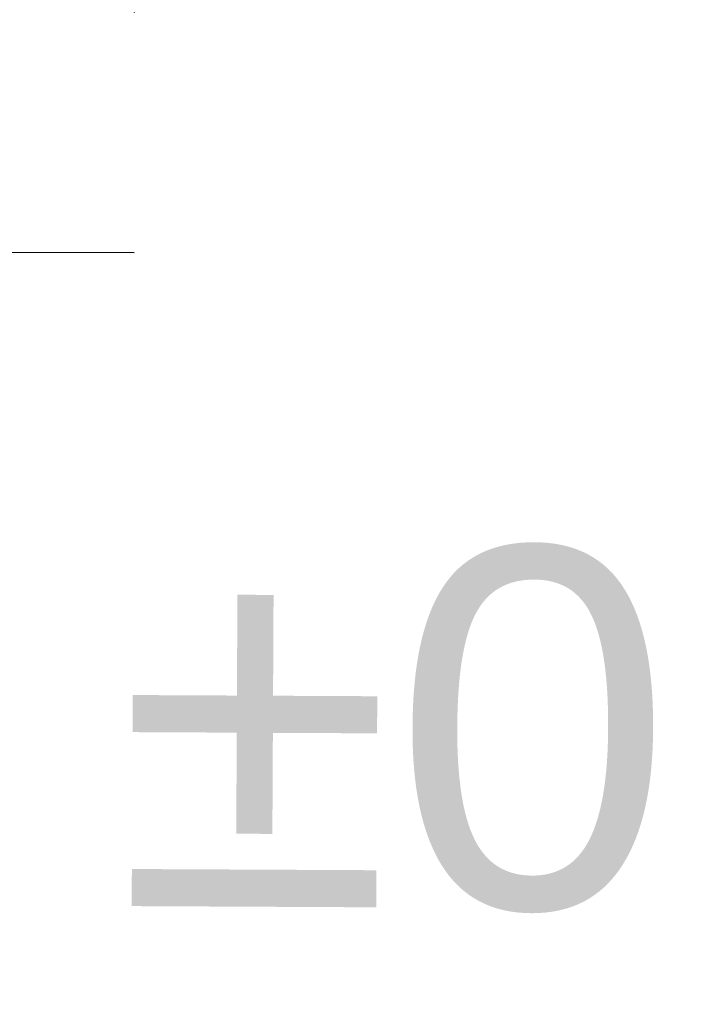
# Model space of a CAD drawing. Extents: x 8014 to 6635291, y -5609 to 5765892.
# Tile 60 of 158: x 6601168.66 to 6601170.06, y 5731805.98 to 5731808.03. Entities that reach past the tile are written whole.
import ezdxf
from ezdxf import colors
from ezdxf.entities.mleader import LeaderData, LeaderLine
from ezdxf.math import Vec2, Vec3

# ---------------------------------------------------------------- set-up
doc = ezdxf.new("R2010")
doc.units = 0
doc.header["$PDSIZE"] = 0.75
doc.linetypes.add('HIDDEN', pattern=[0.375, 0.25, -0.125])
doc.linetypes.add('PRZER1-1', pattern=[1, 0.5, -0.5])
doc.layers.get('0').update_dxf_attribs({"linetype": 'CONTINUOUS'})
doc.layers.get('Defpoints').update_dxf_attribs({"linetype": 'CONTINUOUS'})
for name, color, linetype in [('A-SZRAF- DROGI', 130, 'CONTINUOUS'), ('a_chodnik', 31, 'CONTINUOUS'), ('A_opis', 7, 'CONTINUOUS'), ('a_zieleń', 80, 'CONTINUOUS'), ('Wymiarowanie', 7, 'CONTINUOUS')]:
    doc.layers.add(name, color=color, linetype=linetype)
doc.layers.add('AP_HATCH_DROGI', color=7, linetype='CONTINUOUS', lineweight=15, true_color=0x949494)
for name, color, linetype, lineweight in [('D_WYMIARY', 7, 'CONTINUOUS', 15), ('OPIS', 7, 'CONTINUOUS', 0), ('T_str.ochr.8m', 40, 'HIDDEN', 60)]:
    doc.layers.add(name, color=color, linetype=linetype, lineweight=lineweight)
doc.styles.add('Arial', font='arial.ttf')
doc.styles.add('Romand', font='romand.shx', dxfattribs={"width": 0.8})
doc.styles.add('ROMANS', font='romans.shx', dxfattribs={"width": 0.7})
doc.dimstyles.new('DIM500', dxfattribs={"dimscale": 40, "dimtxt": 0.03, "dimasz": 0.01, "dimexe": 0, "dimexo": 0, "dimgap": 0.02, "dimtad": 1, "dimzin": 9, "dimdsep": 46, "dimtxsty": 'ROMANS', "dimblk": 'TICK1', "dimcen": 0, "dimse1": 1, "dimse2": 1, "dimclrd": 256, "dimclre": 7, "dimclrt": 6, "dimazin": 0, "dimtfac": 1, "dimtdec": 4, "dimtix": 1, "dimtmove": 2, "dimatfit": 3, "dimldrblk": 'TICK1', "dimfxl": 1, "dimtolj": 1, "dimtzin": 9, "dimarcsym": 0})
doc.dimstyles.new('wymiary 1000', dxfattribs={"dimtxt": 1.2, "dimasz": 0.5, "dimexe": 0.2, "dimexo": 0, "dimgap": 0.3, "dimtad": 1, "dimzin": 1, "dimtxsty": 'ROMANS', "dimblk": 'OBLIQUE', "dimcen": 1.5, "dimazin": 0, "dimtfac": 1, "dimtix": 1, "dimtmove": 0, "dimatfit": 3, "dimfxl": 1.25, "dimarcsym": 0})

# ---------------------------------------------------------------- blocks, each defined once
blk = doc.blocks.new('_Oblique')
at = {"color": 0, "linetype": 'ByBlock', "lineweight": -2}
blk.add_line((-0.5, -0.5), (0.5, 0.5), dxfattribs=at)
blk = doc.blocks.new('*D55')
at = {"layer": 'D_WYMIARY', "color": 0, "linetype": 'Continuous', "lineweight": -2}
for p in [(6601167.892975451, 5731813.178474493), (6601167.953632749, 5731806.838764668)]:
    blk.add_line(p, (6601167.924930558, 5731809.838627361), dxfattribs=at)
at = {"layer": 'Defpoints', "color": 0}
for p in [(6601167.924930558, 5731809.838627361), (6601167.953632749, 5731806.838764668)]:
    blk.add_point(p, dxfattribs=at)
at = {"layer": 'D_WYMIARY', "color": 0, "linetype": 'Continuous', "lineweight": -2, "xscale": 0.5, "yscale": 0.5, "zscale": 0.5, "rotation": 270.5481798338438}
blk.add_blockref('_Oblique', (6601167.924930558, 5731809.838627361), dxfattribs=at)
at = {"layer": 'D_WYMIARY', "color": 0, "lineweight": 9, "insert": (6601168.677932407, 5731812.265942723), "char_height": 0.8, "attachment_point": 5, "rotation": 270.54817983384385, "style": 'ROMANS'}
blk.add_mtext('R3,00', dxfattribs=at)
blk = doc.blocks.new('TICK1')
at = {"color": 0}
for p, q in [((0, -1.4), (0, 1.4)), ((0, 1.110223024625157e-16), (-0.9999999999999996, 1.110223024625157e-16))]:
    blk.add_line(p, q, dxfattribs=at)
at = {"color": 2}
blk.add_line((-0.9999999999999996, -0.9999999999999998), (1, 1), dxfattribs=at)
blk = doc.blocks.new('*D86')
at = {"layer": 'Defpoints', "color": 0}
for p in [(6601183.709523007, 5731807.194782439), (6601167.964858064, 5731806.560914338), (6601167.99356836, 5731803.54587761)]:
    blk.add_point(p, dxfattribs=at)
at = {"layer": 'Wymiarowanie', "lineweight": -2}
blk.add_line((6601183.34285929, 5731803.692039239), (6601168.393550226, 5731803.549686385), dxfattribs=at)
at = {"layer": 'Wymiarowanie', "lineweight": -2, "xscale": 0.4, "yscale": 0.4, "zscale": 0.4}
for p, rotation in [((6601183.742841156, 5731803.695848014), 0.5455751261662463), ((6601167.99356836, 5731803.54587761), 180.5455751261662)]:
    blk.add_blockref('TICK1', p, dxfattribs=dict(at, rotation=rotation))
at = {"layer": 'Wymiarowanie', "color": 6, "insert": (6601175.854874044, 5731805.020799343), "char_height": 1.2, "attachment_point": 5, "rotation": 0.5455751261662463, "style": 'Romand'}
blk.add_mtext('\\A1;15.75', dxfattribs=at)
blk = doc.blocks.new('*D102')
at = {"layer": 'Defpoints', "color": 0}
for p in [(6601170.863178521, 5731808.853257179), (6601167.983182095, 5731808.825880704), (6601168.102336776, 5731796.312748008)]:
    blk.add_point(p, dxfattribs=at)
at = {"layer": 'Wymiarowanie', "lineweight": -2}
blk.add_line((6601170.978322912, 5731796.740104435), (6601170.866980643, 5731808.45327525), dxfattribs=at)
at = {"layer": 'Wymiarowanie', "lineweight": -2, "xscale": 0.4, "yscale": 0.4, "zscale": 0.4}
for p, rotation in [((6601170.863178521, 5731808.853257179), 90.54462195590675), ((6601170.982125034, 5731796.340122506), 270.5446219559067)]:
    blk.add_blockref('TICK1', p, dxfattribs=dict(at, rotation=rotation))
at = {"layer": 'Wymiarowanie', "color": 6, "insert": (6601172.322588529, 5731802.609997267), "char_height": 1.2, "attachment_point": 5, "rotation": 270.54462195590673, "style": 'Romand'}
blk.add_mtext('\\A1;12.51', dxfattribs=at)
blk = doc.blocks.new('_None')

msp = doc.modelspace()

# ---------------------------------------------------------------- hatches: boundary and pattern name
at = {"layer": 'A-SZRAF- DROGI', "linetype": 'ByBlock', "lineweight": 0}
h = msp.add_hatch(dxfattribs=at)
h.set_pattern_fill('ANSI37', color=253, scale=3, style=0)
h.set_pattern_definition([(45, (3365827.470421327, 2822255.75228963), (-0.2651650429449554, 0.2651650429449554), []), (135, (3365827.470421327, 2822255.75228963), (-0.2651650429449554, -0.2651650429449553), [])])
h.paths.add_polyline_path([(6601164.801, 5731825.446), (6601168.790559, 5731826.947746), (6601168.820585, 5731824.474329), (6601166.454, 5731823.503)])
edge = h.paths.add_edge_path()
edge.add_line((6601172.476, 5731825.895), (6601172.4105, 5731828.025676))
edge.add_line((6601172.4105, 5731828.025676), (6601173.992, 5731828.189))
edge.add_arc((6601186.03492027, 5732243.680015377), 415.665509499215, 268.3397586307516, 269.9116548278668)
edge.add_line((6601185.394, 5731828.015), (6601205.043, 5731828.193))
edge.add_line((6601205.043, 5731828.193), (6601225.2324, 5731828.343))
edge.add_line((6601225.2324, 5731828.343), (6601245.168, 5731828.586))
edge.add_line((6601245.168, 5731828.586), (6601245.54301782, 5731828.590239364))
edge.add_line((6601245.54301782, 5731828.590239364), (6601246.883624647, 5731826.593755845))
edge.add_line((6601246.883624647, 5731826.593755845), (6601221.789705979, 5731826.309230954))
edge.add_line((6601221.789705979, 5731826.309230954), (6601205.136, 5731826.031))
edge.add_line((6601205.136, 5731826.031), (6601185.273, 5731825.848))
edge.add_line((6601185.273, 5731825.848), (6601173.834, 5731826.053))
edge.add_line((6601173.834, 5731826.053), (6601172.476, 5731825.895))
edge = h.paths.add_edge_path()
edge.add_line((6601111.994, 5731733.86), (6601109.203, 5731750.836))
edge.add_line((6601109.203, 5731750.836), (6601106.88, 5731760.994))
edge.add_line((6601106.88, 5731760.994), (6601102.557, 5731779.174))
edge.add_line((6601102.557, 5731779.174), (6601096.809, 5731802.335))
edge.add_line((6601096.809, 5731802.335), (6601093.3935, 5731815.0755))
edge.add_arc((6601112.890643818, 5731821.406846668), 20.49937969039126, 186.6456011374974, 197.9902726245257, ccw=False)
edge.add_arc((6601104.100382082, 5731821.197027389), 11.77172068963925, 157.093056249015, 190.5856574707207, ccw=False)
edge.add_line((6601093.257, 5731825.779000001), (6601095.519, 5731824.743))
edge.add_line((6601095.519, 5731824.743), (6601101.325, 5731802.801))
edge.add_line((6601101.325, 5731802.801), (6601106.886, 5731780.522))
edge.add_line((6601106.886, 5731780.522), (6601111.376, 5731762.136))
edge.add_line((6601111.376, 5731762.136), (6601116.585, 5731733.745))
edge.add_line((6601116.585, 5731733.745), (6601117.929, 5731724.497))
edge.add_line((6601117.929, 5731724.497), (6601120.174581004, 5731712.998631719))
edge.add_line((6601120.174581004, 5731712.998631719), (6601122.073782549, 5731714.127215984))
edge.add_line((6601122.073782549, 5731714.127215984), (6601119.954, 5731724.963))
edge.add_line((6601119.954, 5731724.963), (6601118.634, 5731734.045))
edge.add_line((6601118.634, 5731734.045), (6601113.329, 5731762.836))
edge.add_line((6601113.329, 5731762.836), (6601108.915, 5731781.012))
edge.add_line((6601108.915, 5731781.012), (6601103.286, 5731803.464))
edge.add_line((6601103.286, 5731803.464), (6601098.333, 5731822.44))
edge.add_line((6601098.333, 5731822.44), (6601100.26, 5731826.8))
edge.add_line((6601100.26, 5731826.8), (6601104.18, 5731826.61))
edge.add_line((6601104.18, 5731826.61), (6601124.59, 5731825.705))
edge.add_arc((6601125.610328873, 5731847.683485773), 22.00215689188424, 254.8648362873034, 267.34201003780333, ccw=False)
edge.add_line((6601119.865631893, 5731826.444527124), (6601114.201632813, 5731827.976553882))
edge.add_arc((6601110.333611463, 5731814.50400797), 14.01681427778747, 73.98101766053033, 84.72925958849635)
edge.add_line((6601111.621225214, 5731828.46155551), (6601104.31, 5731828.801))
edge.add_line((6601104.31, 5731828.801), (6601098.736000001, 5731829.044))
edge.add_arc((6601099.467862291, 5731836.320540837), 7.313252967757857, 237.4214308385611, 264.25660123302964, ccw=False)
edge.add_line((6601095.530000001, 5731830.158), (6601092.874, 5731826.011))
edge.add_arc((6601101.918260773, 5731821.943692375), 9.916735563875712, 155.7860047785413, 175.0173574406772)
edge.add_arc((6601112.859662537, 5731821.4016454), 20.86790340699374, 176.1439813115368, 198.0522861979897)
edge.add_line((6601093.019, 5731814.935), (6601096.416, 5731802.213))
edge.add_line((6601096.416, 5731802.213), (6601102.139, 5731779.125))
edge.add_line((6601102.139, 5731779.125), (6601106.492, 5731760.912))
edge.add_line((6601106.492, 5731760.912), (6601108.825, 5731750.719))
edge.add_line((6601108.825, 5731750.719), (6601111.607, 5731733.785))
edge.add_line((6601111.607, 5731733.785), (6601115.11, 5731713.014))
edge.add_line((6601115.11, 5731713.014), (6601115.782940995, 5731710.388937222))
edge.add_line((6601115.782940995, 5731710.388937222), (6601116.122591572, 5731710.590771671))
edge.add_line((6601116.122591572, 5731710.590771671), (6601115.488, 5731713.094))
edge.add_line((6601115.488, 5731713.094), (6601113.741, 5731723.477))
edge.add_line((6601113.741, 5731723.477), (6601111.994, 5731733.86))
at = {"layer": 'a_chodnik', "lineweight": 13, "transparency": 33554687}
h = msp.add_hatch(dxfattribs=at)
h.set_pattern_fill('ANSI37-METRIC', color=256, scale=0.1999999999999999, angle=280.2340517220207, style=0)
h.set_pattern_definition([(325.2406736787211, (6604551.58258656, 5730645.887596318), (0.3620328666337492, 0.5216868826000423), []), (55.24067367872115, (6604551.58258656, 5730645.887596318), (-0.5216868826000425, 0.362032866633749), [])])
h.paths.add_polyline_path([(6601184.718209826, 5731806.288503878), (6601184.811686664, 5731796.468651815, -0.414209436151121), (6601183.821264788, 5731795.459178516), (6601180.533091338, 5731795.427831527), (6601179.940215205, 5731796.425472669), (6601183.811721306, 5731796.462338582), (6601183.712477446, 5731806.884519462)])
h.paths.add_polyline_path([(6601177.447741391, 5731795.398418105), (6601169.101942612, 5731795.318855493, -0.4088541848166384), (6601165.033847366, 5731799.300274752), (6601164.951244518, 5731807.974885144, -0.336575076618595), (6601167.945302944, 5731809.825565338), (6601183.682951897, 5731809.976971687, -0.3189819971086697), (6601184.633546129, 5731809.315496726), (6601183.694444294, 5731808.778286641), (6601183.692566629, 5731808.975471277), (6601167.943280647, 5731808.825500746), (6601168.062435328, 5731796.312368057), (6601178.023179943, 5731796.407217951)])
at = {"layer": 'a_zieleń', "transparency": 33554687}
h = msp.add_hatch(dxfattribs=at)
h.set_pattern_fill('ANSI31', color=256, scale=2, angle=0.5415578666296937)
h.set_pattern_definition([(45.5415578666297, (6600987.53512271, 5732094.771343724), (-0.1784396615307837, 0.1750979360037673), [])])
edge = h.paths.add_edge_path()
edge.add_line((6601184.522925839, 5731785.715408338), (6601184.766921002, 5731785.473322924))
edge.add_line((6601184.766921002, 5731785.473322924), (6601208.79, 5731802.27))
edge.add_line((6601208.79, 5731802.27), (6601211.05, 5731814.48))
edge.add_line((6601211.05, 5731814.48), (6601142.150843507, 5731813.822858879))
edge.add_arc((6601143.69840858, 5731819.101553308), 5.500870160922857, 253.6603434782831, 270.5475106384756)
edge.add_line((6601143.750973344, 5731813.6009343), (6601191.033618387, 5731814.053326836))
edge.add_arc((6601191.121506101, 5731812.113382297), 1.941934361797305, 359.83740764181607, 92.59396805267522, ccw=False)
edge.add_line((6601193.063432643, 5731812.107871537), (6601193.07399525, 5731811.003901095))
edge.add_line((6601193.07399525, 5731811.003901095), (6601197.383252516, 5731811.044963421))
edge.add_line((6601197.383252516, 5731811.044963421), (6601197.425292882, 5731806.620725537))
edge.add_line((6601197.425292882, 5731806.620725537), (6601199.73158594, 5731806.642472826))
edge.add_line((6601199.73158594, 5731806.642472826), (6601199.802988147, 5731799.171269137))
edge.add_line((6601199.802988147, 5731799.171269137), (6601197.516155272, 5731797.164784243))
edge.add_line((6601197.516155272, 5731797.164784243), (6601194.215775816, 5731797.133052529))
edge.add_line((6601194.215775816, 5731797.133052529), (6601194.250820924, 5731793.47024802))
edge.add_arc((6601191.537576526, 5731793.658273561), 2.719751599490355, 281.08944697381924, 356.0357887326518, ccw=False)
edge.add_line((6601192.060696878, 5731790.989304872), (6601185.152182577, 5731786.155675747))
edge.add_arc((71774552.68679601, -87417922.68084788), 113685689.9179969, 124.9790439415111, 124.9790443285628)
h.paths.add_polyline_path([(6601204.905956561, 5731809.178180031), (6601202.576515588, 5731808.578882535), (6601203.741236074, 5731808.878531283)], flags=16)
h = msp.add_hatch(dxfattribs=at)
h.set_pattern_fill('ANSI31', color=256, scale=2, angle=0.5415578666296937)
h.set_pattern_definition([(45.54817982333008, (6607983.673137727, 5729436.441197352), (-0.1784598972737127, 0.175077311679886), [])])
edge = h.paths.add_edge_path()
edge.add_line((6601132.28887818, 5731807.911557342), (6601127.080955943, 5731807.902463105))
edge.add_line((6601127.080955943, 5731807.902463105), (6601127.042433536, 5731806.545763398))
edge.add_line((6601127.042433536, 5731806.545763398), (6601125.024000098, 5731806.574521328))
edge.add_line((6601125.024000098, 5731806.574521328), (6601123.865375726, 5731808.178802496))
edge.add_line((6601123.865375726, 5731808.178802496), (6601123.892619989, 5731810.090996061))
edge.add_line((6601123.892619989, 5731810.090996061), (6601127.092295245, 5731810.045408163))
edge.add_line((6601127.092295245, 5731810.045408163), (6601127.07886047, 5731809.102461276))
edge.add_line((6601127.07886047, 5731809.102461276), (6601132.973334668, 5731809.112754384))
edge.add_arc((6601141.258670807, 5731812.627467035), 8.999999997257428, 180.5464351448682, 202.9870849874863, ccw=False)
edge.add_line((6601132.259080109, 5731812.541634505), (6601132.247761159, 5731813.728432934))
edge.add_line((6601132.247761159, 5731813.728432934), (6601119.83, 5731813.61))
edge.add_line((6601119.83, 5731813.61), (6601154.4, 5731764.22))
edge.add_line((6601154.4, 5731764.22), (6601170.421137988, 5731775.462184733))
edge.add_line((6601170.421137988, 5731775.462184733), (6601167.795630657, 5731776.94312949))
edge.add_line((6601167.795630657, 5731776.94312949), (6601164.951398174, 5731771.897198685))
edge.add_line((6601164.951398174, 5731771.897198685), (6601163.57632974, 5731771.285145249))
edge.add_line((6601163.57632974, 5731771.285145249), (6601148.409338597, 5731779.830782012))
edge.add_line((6601148.409338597, 5731779.830782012), (6601150.867544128, 5731784.186563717))
edge.add_arc((6601153.830783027, 5731789.327859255), 5.934113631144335, 214.9282003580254, 240.0425568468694, ccw=False)
edge.add_line((6601148.96558026, 5731785.930285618), (6601146.46801821, 5731789.497160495))
edge.add_line((6601146.46801821, 5731789.497160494), (6601142.298628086, 5731786.729162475))
edge.add_line((6601142.298628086, 5731786.729162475), (6601135.134562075, 5731796.97315696))
edge.add_line((6601135.134562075, 5731796.97315696), (6601132.678694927, 5731795.250945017))
edge.add_line((6601132.678694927, 5731795.250945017), (6601128.604672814, 5731801.064981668))
edge.add_line((6601128.604672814, 5731801.064981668), (6601130.241763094, 5731802.2116806))
edge.add_line((6601130.241763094, 5731802.2116806), (6601128.230332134, 5731805.075452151))
edge.add_line((6601128.230332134, 5731805.075452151), (6601132.288878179, 5731807.911557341))
h.paths.add_polyline_path([(6601124.087608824, 5731807.273295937), (6601122.407785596, 5731810.036661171), (6601124.012220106, 5731807.36403475), (6601124.444687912, 5731807.376661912)])
at = {"layer": 'AP_HATCH_DROGI', "transparency": 33554687}
h = msp.add_hatch(dxfattribs=at)
h.set_pattern_fill('ANSI37', color=8, scale=0.4, style=0)
h.set_pattern_definition([(45, (-235.1363771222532, -0.007408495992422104), (-0.8980256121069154, 0.8980256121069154), []), (135, (-235.1363771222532, -0.007408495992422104), (-0.8980256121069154, -0.8980256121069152), [])])
h.paths.add_polyline_path([(6601193.249542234, 5731793.599106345), (6601193.023173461, 5731793.157140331), (6601192.537164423, 5731792.545996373), (6601191.365211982, 5731791.715704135), (6601183.212684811, 5731786.011685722), (6601182.497746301, 5731785.59703122), (6601181.617589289, 5731785.472365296), (6601180.787473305, 5731785.553877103), (6601179.223053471, 5731786.31994221), (6601177.752199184, 5731787.151714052), (6601177.339079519, 5731787.292707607), (6601176.353805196, 5731787.380852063), (6601169.258341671, 5731787.337031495), (6601168.753547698, 5731787.164823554), (6601168.391850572, 5731786.815376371), (6601168.269527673, 5731786.161551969), (6601168.290580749, 5731783.987948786), (6601168.488974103, 5731783.423273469), (6601168.945697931, 5731783.165323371), (6601175.69063093, 5731779.256652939), (6601170.30296666, 5731775.521471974), (6601167.794910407, 5731776.936167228), (6601167.128955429, 5731777.163692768), (6601166.526245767, 5731776.961653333), (6601165.767206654, 5731775.783688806), (6601163.33174438, 5731771.472463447), (6601149.285564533, 5731779.333072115), (6601151.242391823, 5731782.823348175, 0.4126509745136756), (6601150.866490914, 5731784.182768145, -0.1085287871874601), (6601148.96558026, 5731785.930285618), (6601146.409825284, 5731789.580268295, 0.3525795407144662), (6601145.069900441, 5731789.886280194), (6601141.732827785, 5731787.547236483), (6601129.630619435, 5731804.831204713), (6601132.978262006, 5731807.182528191, 0.4134176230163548), (6601133.224768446, 5731808.57313886, -0.1152150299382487), (6601132.259080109, 5731812.541634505), (6601132.249191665, 5731813.578443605), (6601191.12157696, 5731814.047908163), (6601191.993802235, 5731813.804172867), (6601192.465289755, 5731813.507952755), (6601192.845826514, 5731812.99932286), (6601193.051446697, 5731812.404393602), (6601193.047141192, 5731810.787722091), (6601189.71617973, 5731810.759041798), (6601189.71617973, 5731810.476779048), (6601189.478657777, 5731810.589941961), (6601189.137921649, 5731810.649778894), (6601188.638827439, 5731810.516336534), (6601188.455564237, 5731810.361099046), (6601188.183916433, 5731809.949719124), (6601188.300918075, 5731797.719288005), (6601188.593649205, 5731797.284428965), (6601189.24852946, 5731797.040421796), (6601189.730764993, 5731797.164266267), (6601189.9472133, 5731797.324671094), (6601190.197602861, 5731797.731115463, -0.05991203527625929), (6601190.100695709, 5731797.525527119), (6601190.166834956, 5731797.525527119), (6601193.211719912, 5731797.5521764), (6601193.249542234, 5731793.599106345)], is_closed=False)
h.paths.add_polyline_path([(6601150.891862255, 5731811.46124344), (6601160.891791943, 5731811.516907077), (6601161.10822189, 5731789.159091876), (6601151.108690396, 5731789.062293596)], flags=16)
h.paths.add_polyline_path([(6601183.692642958, 5731809.969609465), (6601184.392950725, 5731809.683450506), (6601184.692597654, 5731808.979128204), (6601184.811738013, 5731796.463292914), (6601184.682850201, 5731795.960525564), (6601184.52561327, 5731795.751385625), (6601184.137843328, 5731795.50636878), (6601183.821335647, 5731795.45177002), (6601168.207583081, 5731795.409667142), (6601167.268951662, 5731795.745236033), (6601166.254055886, 5731796.470527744), (6601165.426889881, 5731797.629044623), (6601165.163207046, 5731798.3539978), (6601165.033918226, 5731799.292866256), (6601165.009865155, 5731801.818820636), (6601164.931315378, 5731807.967476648), (6601165.324893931, 5731808.648588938), (6601165.820058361, 5731809.170203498), (6601166.435272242, 5731809.557882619), (6601167.143473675, 5731809.853225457)], flags=16)

# ---------------------------------------------------------------- linework, layer by layer
at = {"layer": 'A_opis', "linetype": 'PRZER1-1'}
msp.add_lwpolyline([(6601167.402212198, 5731807.549785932), (6601167.403957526, 5731809.54978517), (6601168.903956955, 5731809.548476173), (6601168.902211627, 5731807.548476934)], close=True, dxfattribs=at)
at = {"layer": 'T_str.ochr.8m', "color": 202, "ltscale": 2, "elevation": 1.422323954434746e-09}
msp.add_lwpolyline([(6601175.396192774, 5731816.72219358, -0.3015367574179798), (6601203.187177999, 5731798.325885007, -0.2178183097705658), (6601203.187178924, 5731773.094509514, -0.301537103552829), (6601175.396200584, 5731754.698210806), (6601169.235031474, 5731754.698423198, -0.301372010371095), (6601141.463049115, 5731773.094506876, -0.2177548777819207), (6601141.463048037, 5731798.325839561, -0.3016428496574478), (6601169.254027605, 5731816.722193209), (6601175.396192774, 5731816.72219358)], format="xyb", dxfattribs=at)
at = {"layer": 'T_str.ochr.8m', "color": 202, "ltscale": 2}
msp.add_arc((6601157.260715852, 5731807.695597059, 1.031868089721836e-08), 30, 270.5435333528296, 0.5435337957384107, dxfattribs=at)

# ---------------------------------------------------------------- texts
at = {"layer": 'A_opis', "insert": (6601174.11753252, 5731806.425303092), "char_height": 0.75, "width": 25.34799335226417, "attachment_point": 5, "rotation": 359.71696341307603, "style": 'Arial'}
msp.add_mtext('%%P0,00= 184.75m.n.p.m', dxfattribs=at)

# ---------------------------------------------------------------- dimensions: what is measured, and where the dimension line sits
at = {"layer": 'D_WYMIARY', "linetype": 'Continuous', "lineweight": 9}
dim = msp.add_radius_dim(center=(6601167.953632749, 5731806.838764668, 10.08), mpoint=(6601167.924930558, 5731809.838627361, 10.08), dimstyle='wymiary 1000', override={"dimscale": 1, "dimtxt": 0.8, "dimzin": 0, "dimtxsty": 'ROMANS'}, dxfattribs=at)
dim.commit()
dim.dimension.update_dxf_attribs({"geometry": '*D55', "text_midpoint": (6601168.677932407, 5731812.265942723)})
at = {"layer": 'Wymiarowanie'}
for base, p1, p2, angle, picture, middle in [((6601170.863178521, 5731808.853257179), (6601168.102336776, 5731796.312748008), (6601167.983182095, 5731808.825880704), 90.54462195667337, '*D102', (6601172.322588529, 5731802.609997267)), ((6601167.99356836, 5731803.54587761), (6601183.709523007, 5731807.194782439), (6601167.964858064, 5731806.560914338), 180.5455751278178, '*D86', (6601175.854874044, 5731805.020799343))]:
    dim = msp.add_linear_dim(base=base, p1=p1, p2=p2, angle=angle, dimstyle='DIM500', override={"dimtxsty": 'Romand', "dimldrblk": 'TICK1'}, dxfattribs=at)
    dim.commit()
    dim.dimension.update_dxf_attribs({"geometry": picture, "text_midpoint": middle})

# ---------------------------------------------------------------- leaders
at = {"layer": 'OPIS', "linetype": 'Continuous'}
ml = msp.add_multileader_mtext('Standard', dxfattribs=at)
ml.set_content('ODBOJNIK  GUMOWY ', style='Arial')
ml.set_leader_properties()
ml.set_arrow_properties(name='NONE')
ml.build(insert=Vec2(0, 0))
ml.multileader.update_dxf_attribs({"text_left_attachment_type": 6, "text_right_attachment_type": 6, "dogleg_length": 1, "arrow_head_size": 1.25})
ctx = ml.context
ctx.base_point, ctx.char_height, ctx.arrow_head_size, ctx.landing_gap_size, ctx.plane_origin, ctx.plane_x_axis, ctx.plane_y_axis = Vec3(6601172.594837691, 5731818.676835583, 10.3), 0.75, 1.25, 0.5, Vec3(6601188.476825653, 5731838.955404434, 10.3), Vec3(0.9999491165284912, 0.0100878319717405), Vec3(-0.0100878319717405, 0.9999491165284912)
ctx.left_attachment, ctx.right_attachment = 6, 6
notes = []
notes.append((ctx, [(0, (1, 1, 0), (6601171.594888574, 5731818.666747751, 10.3), (0.9999491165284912, 0.0100878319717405), 1, [(0, [(6601164.711055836, 5731806.710065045, 10.3)], 0, [])])]))
ctx.mtext.insert, ctx.mtext.text_direction, ctx.mtext.rotation, ctx.mtext.flow_direction = Vec3(6601173.08557218, 5731819.597794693, 10.3), Vec3(0.9999491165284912, 0.0100878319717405), 0.0100880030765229, 5
for ctx, leaders in notes:
    for number, flags, end, landing, length, lines in leaders:
        leader = LeaderData()
        leader.index, (leader.has_last_leader_line, leader.has_dogleg_vector, leader.attachment_direction) = number, flags
        leader.last_leader_point, leader.dogleg_vector, leader.dogleg_length = Vec3(end), Vec3(landing), length
        for number, points, colour, breaks in lines:
            line = LeaderLine()
            line.index, line.vertices, line.color, line.breaks = number, Vec3.list(points), colors.encode_raw_color(colour), breaks
            leader.lines.append(line)
        ctx.leaders.append(leader)

doc.saveas('drawing.dxf')
